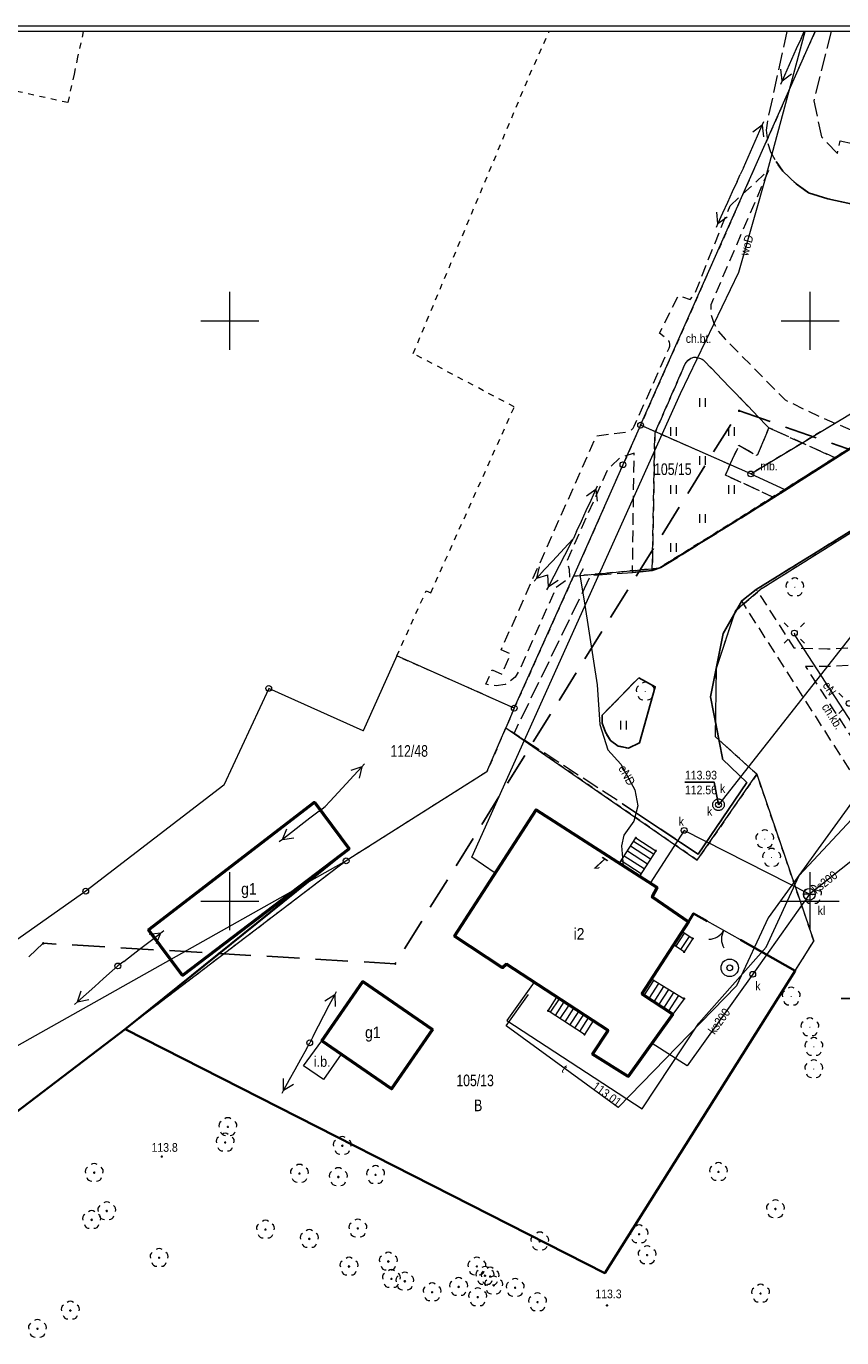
# Model space of a CAD drawing. Header units: metres. Extents: x 6401183 to 6401475, y 5754260 to 5754675.
# Tile 10 of 14: x 6401282 to 6401353, y 5754562 to 5754675. Entities that reach past the tile are written whole.
import ezdxf
from ezdxf.enums import TextEntityAlignment as Align

# ---------------------------------------------------------------- set-up
doc = ezdxf.new("R2010")
doc.units = ezdxf.units.M
for name, pattern in [('0.5_0.5', [1, 0.5, -0.5]), ('1.0_0.5', [1.5, 1, -0.5]), ('1.5_0.5', [2, 1.5, -0.5]), ('2.8_1.4', [4.2, 2.8, -1.4]), ('219-500', [0]), ('ktok02-500', [0]), ('mz1.0_0.5', [1.5, 1, -0.5])]:
    doc.linetypes.add(name, pattern=pattern)
doc.layers.get('0').update_dxf_attribs({"color": 2, "lineweight": 5})
doc.styles.get("Standard").update_dxf_attribs({"font": 'Working1250', "width": 0.75})
doc.linetypes.add('902-500', pattern='A,3.75,0,[1,ksztalty.shx,S=0.5,R=0,X=0,Y=0],3.75', length=7.5)

# ---------------------------------------------------------------- blocks, each defined once
blk = doc.blocks.new('202')
at = {"color": 0, "linetype": 'Continuous', "lineweight": 0}
blk.add_circle((0, 0), 0.25, dxfattribs=at)
blk = doc.blocks.new('203')
at = {"linetype": 'Continuous', "lineweight": 0}
h = blk.add_hatch(color=0, dxfattribs=at)
edge = h.paths.add_edge_path()
edge.add_arc((0, 0), 0.045, 0, 360)
blk = doc.blocks.new('PUNKTBUD')
at = {"color": 0}
blk.add_circle((0, 0), 0.045, dxfattribs=at)
blk = doc.blocks.new('OP021')
at = {"linetype": 'Continuous', "lineweight": 13}
h = blk.add_hatch(color=0, dxfattribs=at)
edge = h.paths.add_edge_path()
edge.add_arc((0, 0), 0.05, 0, 360)
at = {"color": 0, "linetype": 'Continuous', "lineweight": 13}
for centre, start, end in [((-0.38, 0.124), 121.308, 202.548), ((0, 0.4), 49.272, 130.728), ((0.38, 0.124), 337.452, 58.692), ((-0.235, -0.324), 193.221, 274.871), ((0.235, -0.324), 265.129, 346.779)]:
    blk.add_arc(centre, 0.4, start, end, dxfattribs=at)
blk = doc.blocks.new('SM04')
at = {"color": 0, "linetype": 'Continuous', "lineweight": 13}
blk.add_circle((0, 0), 0.25, dxfattribs=at)
blk = doc.blocks.new('US22')
at = {"color": 0, "linetype": 'Continuous', "lineweight": 13}
blk.add_circle((0, 0), 0.25, dxfattribs=at)
blk = doc.blocks.new('PW01')
at = {"linetype": 'Continuous', "lineweight": 13}
h = blk.add_hatch(color=0, dxfattribs=at)
edge = h.paths.add_edge_path()
edge.add_arc((0, 0), 0.045, 0, 360)
blk = doc.blocks.new('US13')
at = {"color": 0, "linetype": 'Continuous', "lineweight": 13}
for radius in [0.75, 0.25]:
    blk.add_circle((0, 0), radius, dxfattribs=at)
blk = doc.blocks.new('US07')
at = {"color": 0, "linetype": 'Continuous', "lineweight": 13}
for q in [(-0.5, 0), (0.5, 0)]:
    blk.add_line((0, 0), q, dxfattribs=at)
blk.add_circle((0, 0), 0.5, dxfattribs=at)
blk = doc.blocks.new('SM01')
at = {"color": 0, "linetype": 'Continuous', "lineweight": 13}
for p, q in [((-0.53, 0.531), (-0.883, 0.884)), ((0.531, 0.531), (0.884, 0.884)), ((-0.53, -0.53), (-0.883, -0.883)), ((0.531, -0.53), (0.884, -0.883))]:
    blk.add_line(p, q, dxfattribs=at)
blk.add_circle((0, 0), 0.25, dxfattribs=at)
blk = doc.blocks.new('TU04')
at = {"color": 0, "linetype": 'Continuous', "lineweight": 13}
for p, q in [((0, 0), (0, 0.75)), ((0.5, 0), (0.5, 0.75))]:
    blk.add_line(p, q, dxfattribs=at)
blk = doc.blocks.new('OK02')
at = {"color": 0, "linetype": 'Continuous', "lineweight": 0}
for centre, start, end in [((-1.5, 0), 0, 60), ((1.5, 0), 120, 180)]:
    blk.add_arc(centre, 1.5, start, end, dxfattribs=at)
blk = doc.blocks.new('PE04')
at = {"color": 0, "linetype": 'Continuous', "lineweight": 13}
for p, q in [((0.65, 0), (0, 0)), ((0.65, 0), (1.65, 0)), ((1.65, 0), (2.65, 0)), ((2.65, 0), (3.65, 0)), ((3.65, 0), (4.65, 0)), ((4.65, 0), (3.784, 0.5)), ((4.65, 0), (3.784, -0.5)), ((4.65, 0), (5, 0))]:
    blk.add_line(p, q, dxfattribs=at)
blk = doc.blocks.new('PIKIETA')
at = {"color": 0}
blk.add_circle((0, 0), 0.045, dxfattribs=at)

msp = doc.modelspace()

# ---------------------------------------------------------------- linework, layer by layer
at = {"layer": '218-kontur użytku gruntowego', "color": 3, "linetype": '0.5_0.5', "lineweight": 18, "flags": 128}
for points in [[(6401287.362, 5754674.92), (6401286.87, 5754672.71)], [(6401325.82, 5754671.16), (6401327.516, 5754674.92)], [(6401350.421, 5754674.92), (6401335.39, 5754641)], [(6401286.02, 5754668.79), (6401264.9, 5754673.43)], [(6401286.87, 5754672.71), (6401286.56, 5754671.23)], [(6401286.56, 5754671.23), (6401286.02, 5754668.79)], [(6401315.79, 5754647.18), (6401325.82, 5754671.16)], [(6401380.89, 5754658.46), (6401344.89, 5754636.8)], [(6401375.58, 5754653.06), (6401347.81, 5754635.47)], [(6401345.87, 5754626.97), (6401380.39, 5754648.59)], [(6401324.5, 5754642.57), (6401315.79, 5754647.18)], [(6401317.3, 5754626.56), (6401324.5, 5754642.57)], [(6401335.39, 5754641), (6401333.87, 5754637.6)], [(6401344.89, 5754636.8), (6401335.39, 5754641)], [(6401333.87, 5754637.6), (6401329.61, 5754627.99)], [(6401347.81, 5754635.47), (6401343.78, 5754632.92)], [(6401343.78, 5754632.92), (6401336.96, 5754628.68)], [(6401336.96, 5754628.68), (6401329.61, 5754627.99)], [(6401329.61, 5754627.99), (6401324.5, 5754616.63)], [(6401343.57, 5754625.01), (6401345.87, 5754626.97)], [(6401314.38, 5754621.12), (6401316.91, 5754626.74)], [(6401316.91, 5754626.74), (6401317.3, 5754626.56)], [(6401341.92, 5754620.07), (6401343.57, 5754625.01)], [(6401324.5, 5754616.63), (6401314.38, 5754621.12)], [(6401341.85, 5754614.16), (6401341.92, 5754620.07)], [(6401324.5, 5754616.63), (6401323.78, 5754614.94)], [(6401323.78, 5754614.94), (6401322.13, 5754611.14)], [(6401340.26, 5754603.53), (6401323.78, 5754614.94)], [(6401345.4, 5754610.93), (6401341.85, 5754614.16)], [(6401322.13, 5754611.14), (6401310.01, 5754603.47)], [(6401345.4, 5754610.93), (6401340.26, 5754603.53)], [(6401350.32, 5754596.56), (6401345.4, 5754610.93)], [(6401310.01, 5754603.47), (6401290.96, 5754588.97)], [(6401332.3, 5754567.96), (6401350.32, 5754596.56)], [(6401290.96, 5754588.97), (6401277.31, 5754578.59)], [(6401290.96, 5754588.97), (6401332.3, 5754567.96)]]:
    msp.add_lwpolyline(points, dxfattribs=at)
at = {"layer": '219-działka ewidencyjna', "color": 7, "linetype": '219-500', "lineweight": 18, "flags": 128}
for points in [[(6401335.39, 5754641), (6401350.421, 5754674.92)], [(6401344.89, 5754636.8), (6401380.89, 5754658.46)], [(6401375.58, 5754653.06), (6401347.81, 5754635.47)], [(6401345.87, 5754626.97), (6401380.39, 5754648.59)], [(6401335.39, 5754641), (6401333.87, 5754637.6)], [(6401344.89, 5754636.8), (6401335.39, 5754641)], [(6401333.87, 5754637.6), (6401329.61, 5754627.99)], [(6401344.89, 5754636.8), (6401347.81, 5754635.47)], [(6401343.78, 5754632.92), (6401347.81, 5754635.47)], [(6401336.96, 5754628.68), (6401343.78, 5754632.92)], [(6401329.61, 5754627.99), (6401336.96, 5754628.68)], [(6401324.5, 5754616.63), (6401329.61, 5754627.99)], [(6401345.87, 5754626.97), (6401343.57, 5754625.01)], [(6401341.92, 5754620.07), (6401343.57, 5754625.01)], [(6401314.38, 5754621.12), (6401311.49, 5754614.68)], [(6401324.5, 5754616.63), (6401314.38, 5754621.12)], [(6401341.85, 5754614.16), (6401341.92, 5754620.07)], [(6401303.34, 5754618.33), (6401299.48, 5754609.99)], [(6401311.49, 5754614.68), (6401303.34, 5754618.33)], [(6401324.5, 5754616.63), (6401323.78, 5754614.94)], [(6401322.13, 5754611.14), (6401323.78, 5754614.94)], [(6401323.78, 5754614.94), (6401340.26, 5754603.53)], [(6401345.4, 5754610.93), (6401341.85, 5754614.16)], [(6401322.13, 5754611.14), (6401310.01, 5754603.47)], [(6401299.48, 5754609.99), (6401287.57, 5754600.86)], [(6401340.26, 5754603.53), (6401345.4, 5754610.93)], [(6401345.4, 5754610.93), (6401350.32, 5754596.56)], [(6401310.01, 5754603.47), (6401270.82, 5754581.45)], [(6401310.01, 5754603.47), (6401290.96, 5754588.97)], [(6401287.57, 5754600.86), (6401273.09, 5754590.67)], [(6401332.3, 5754567.96), (6401350.32, 5754596.56)], [(6401277.31, 5754578.59), (6401290.96, 5754588.97)], [(6401290.96, 5754588.97), (6401332.3, 5754567.96)]]:
    msp.add_lwpolyline(points, dxfattribs=at)
at = {"layer": '312-budynek ewidencyjny', "color": 7, "linetype": 'CONTINUOUS', "lineweight": 50, "flags": 128}
for points in [[(6401292.99, 5754597.54), (6401307.27, 5754608.52)], [(6401307.27, 5754608.52), (6401310.26, 5754604.5)], [(6401319.34, 5754596.99), (6401326.38, 5754607.88)], [(6401326.38, 5754607.88), (6401336.81, 5754601.18)], [(6401310.26, 5754604.5), (6401295.92, 5754593.6)], [(6401336.81, 5754601.18), (6401336.38, 5754600.36)], [(6401336.38, 5754600.36), (6401339.51, 5754598.23)], [(6401295.92, 5754593.6), (6401292.99, 5754597.54)], [(6401339.51, 5754598.23), (6401335.5, 5754592.02)], [(6401323.5, 5754594.27), (6401319.34, 5754596.99)], [(6401323.82, 5754594.57), (6401323.5, 5754594.27)], [(6401332.59, 5754588.86), (6401323.82, 5754594.57)], [(6401307.92, 5754587.96), (6401311.45, 5754593.08)], [(6401311.45, 5754593.08), (6401317.46, 5754588.94)], [(6401335.5, 5754592.02), (6401338.17, 5754590.26)], [(6401338.17, 5754590.26), (6401334.33, 5754584.89)], [(6401317.46, 5754588.94), (6401313.93, 5754583.82)], [(6401331.25, 5754586.81), (6401332.59, 5754588.86)], [(6401313.93, 5754583.82), (6401307.92, 5754587.96)], [(6401334.33, 5754584.89), (6401331.25, 5754586.81)]]:
    msp.add_lwpolyline(points, dxfattribs=at)
at = {"layer": '352-schody', "color": 7, "linetype": 'CONTINUOUS', "lineweight": 18, "flags": 128}
for points in [[(6401336.7, 5754604.34), (6401335.3, 5754602.15), (6401333.57, 5754603.26), (6401334.98, 5754605.45)], [(6401336.7, 5754604.34), (6401335.3, 5754602.15), (6401333.57, 5754603.26), (6401334.98, 5754605.45)], [(6401339.14, 5754595.63), (6401338.22, 5754596.23), (6401338.96, 5754597.38), (6401339.88, 5754596.78)], [(6401339.14, 5754595.63), (6401338.22, 5754596.23), (6401338.96, 5754597.38), (6401339.88, 5754596.78)], [(6401339.13, 5754591.6), (6401338.17, 5754590.26), (6401335.5, 5754592.02), (6401336.32, 5754593.3)], [(6401339.13, 5754591.6), (6401338.17, 5754590.26), (6401335.5, 5754592.02), (6401336.32, 5754593.3)], [(6401331.31, 5754589.69), (6401330.55, 5754588.52), (6401327.42, 5754590.56), (6401328.18, 5754591.73)], [(6401331.31, 5754589.69), (6401330.55, 5754588.52), (6401327.42, 5754590.56), (6401328.18, 5754591.73)]]:
    msp.add_lwpolyline(points, close=True, dxfattribs=at)
for points in [[(6401335.972, 5754603.2), (6401334.247, 5754604.311)], [(6401336.241, 5754603.622), (6401334.517, 5754604.731)], [(6401336.51, 5754604.043), (6401334.788, 5754605.152)], [(6401335.433, 5754602.358), (6401333.705, 5754603.47)], [(6401335.702, 5754602.779), (6401333.976, 5754603.891)], [(6401338.422, 5754596.098), (6401339.169, 5754597.243)], [(6401338.841, 5754595.825), (6401339.588, 5754596.97)], [(6401335.709, 5754591.882), (6401336.53, 5754593.173)], [(6401336.126, 5754591.607), (6401336.958, 5754592.914)], [(6401336.544, 5754591.332), (6401337.386, 5754592.655)], [(6401336.961, 5754591.057), (6401337.814, 5754592.396)], [(6401337.379, 5754590.782), (6401338.242, 5754592.137)], [(6401337.796, 5754590.506), (6401338.67, 5754591.878)], [(6401327.628, 5754590.425), (6401328.389, 5754591.593)], [(6401328.047, 5754590.152), (6401328.808, 5754591.32)], [(6401328.465, 5754589.879), (6401329.227, 5754591.047)], [(6401328.884, 5754589.606), (6401329.646, 5754590.774)], [(6401329.303, 5754589.333), (6401330.065, 5754590.501)], [(6401329.722, 5754589.06), (6401330.484, 5754590.228)], [(6401330.141, 5754588.787), (6401330.903, 5754589.955)]]:
    msp.add_lwpolyline(points, dxfattribs=at)
at = {"layer": 'brama (linia)', "color": 7, "linetype": 'ktok02-500', "lineweight": 18, "flags": 128}
msp.add_lwpolyline([(6401343.99, 5754596.67), (6401341.11, 5754598.29)], dxfattribs=at)
at = {"layer": 'chodnik', "color": 7, "linetype": '1.0_0.5', "lineweight": 18, "flags": 128}
msp.add_lwpolyline([(6401397.84, 5754655.27), (6401385.44, 5754625.1), (6401383.95, 5754625.75), (6401390.72, 5754642.22), (6401387.66, 5754642.09), (6401384.55, 5754641.5), (6401381.36, 5754640.6), (6401379.61, 5754639.9), (6401377.19, 5754638.65), (6401373.99, 5754636.47), (6401371.46, 5754634.35), (6401369.15, 5754631.69), (6401367.32, 5754628.55), (6401365.26, 5754625.8), (6401362.61, 5754623.36), (6401360.28, 5754622.1), (6401357.38, 5754621.03), (6401354.21, 5754620.35), (6401351.64, 5754620.21), (6401349.59, 5754620.22), (6401356.62, 5754609.39), (6401359.96, 5754608.3), (6401359.68, 5754606.98), (6401357.76, 5754607.58), (6401359.29, 5754605.14), (6401359.68, 5754606.98), (6401359.96, 5754608.3), (6401360.16, 5754608.89), (6401361.14, 5754610.85), (6401362.25, 5754612.5), (6401363.52, 5754614.01), (6401364.89, 5754615.21), (6401366.77, 5754616.44), (6401368.93, 5754617.52), (6401371.06, 5754618.09), (6401373.25, 5754618.34), (6401376.18, 5754618.29), (6401373.62, 5754616.84), (6401372.26, 5754616.73), (6401370.53, 5754616.41), (6401368.92, 5754615.83), (6401367.29, 5754615), (6401365.75, 5754613.91), (6401364.35, 5754612.68), (6401363.14, 5754611.21), (6401362.16, 5754609.6), (6401361.4, 5754607.85), (6401361.09, 5754606.48), (6401360.67, 5754603.04), (6401361.81, 5754601.3), (6401362.08, 5754601.03), (6401362.63, 5754599.81), (6401361.88, 5754597.64), (6401357.2, 5754599.13), (6401358.53, 5754603.33), (6401344.1, 5754625.87), (6401345.36, 5754626.86), (6401348.59, 5754621.83), (6401351.5, 5754621.73), (6401354.56, 5754621.89), (6401357.41, 5754622.6), (6401360.15, 5754623.73), (6401362.76, 5754625.41), (6401364.91, 5754627.7), (6401366.56, 5754630.26), (6401367.81, 5754632.43), (6401369.71, 5754634.78), (6401371.94, 5754636.78), (6401373.8, 5754638.17), (6401377.04, 5754640.32), (6401379.75, 5754641.62), (6401379.73, 5754641.62), (6401382.86, 5754642.66), (6401386.16, 5754643.42), (6401389.31, 5754643.74), (6401391.35, 5754643.69), (6401396.32, 5754655.77)], close=True, dxfattribs=at)
at = {"layer": 'chodnik (powierzchnia)', "color": 7, "linetype": 'mz1.0_0.5', "lineweight": 18, "flags": 128}
msp.add_lwpolyline([(6401343.1, 5754659.91), (6401346.41, 5754662.95), (6401341.43, 5754651.37), (6401341.47, 5754650.51), (6401341.7, 5754649.78), (6401342.04, 5754649.14), (6401342.7, 5754648.39), (6401347.85, 5754643.18), (6401350.76, 5754641.76), (6401355.07, 5754639.97), (6401352.2, 5754638.17), (6401346.44, 5754640.78), (6401340.86, 5754646.55), (6401340.78, 5754646.63), (6401340.68, 5754646.69), (6401340.45, 5754646.77), (6401340.19, 5754646.82), (6401339.94, 5754646.82), (6401339.72, 5754646.76), (6401339.45, 5754646.58), (6401339.32, 5754646.44), (6401339.22, 5754646.28), (6401336.62, 5754640.32), (6401336.39, 5754628.48), (6401334.69, 5754628.32), (6401334.83, 5754638.59), (6401333.57, 5754638.18), (6401332.53, 5754637.16), (6401328.99, 5754629.2), (6401329.15, 5754628.93), (6401329.23, 5754628.61), (6401329.27, 5754627.84), (6401328.1, 5754627.01), (6401324.97, 5754619.95), (6401324.57, 5754619.3), (6401323.73, 5754618.67), (6401322.94, 5754618.56), (6401322.05, 5754618.68), (6401322.6, 5754619.92), (6401323.44, 5754619.56), (6401324.19, 5754621.27), (6401323.37, 5754621.64), (6401331.59, 5754640.09), (6401334.13, 5754640.42), (6401334.37, 5754640.48), (6401334.59, 5754640.59), (6401334.75, 5754640.74), (6401334.84, 5754640.91), (6401337.84, 5754647.63), (6401337.91, 5754647.82), (6401337.92, 5754648.02), (6401337.89, 5754648.13), (6401337.81, 5754648.28), (6401337.03, 5754648.92), (6401338.65, 5754652.19), (6401339.65, 5754651.82), (6401340.03, 5754652.27)], close=True, dxfattribs=at)
at = {"layer": 'inna budowla (powierzchnia)', "color": 7, "linetype": 'CONTINUOUS', "lineweight": 18, "flags": 128}
msp.add_lwpolyline([(6401306.35, 5754585.81), (6401307.92, 5754587.96), (6401309.57, 5754586.83), (6401308.06, 5754584.63)], close=True, dxfattribs=at)
at = {"layer": 'jezdnia (powierzchnia)', "color": 7, "linetype": '1.5_0.5', "lineweight": 18, "flags": 128}
for points in [[(6401474.79, 5754667.945), (6401463.73, 5754665.13), (6401453.1, 5754664.58), (6401445.35, 5754664.14), (6401443.29, 5754663.87), (6401438.58, 5754661.62), (6401435.21, 5754658.25), (6401433.22, 5754654.11), (6401432.79, 5754648.28), (6401435.36, 5754573.16), (6401436.73, 5754539.86), (6401437.61, 5754524.79), (6401440.01, 5754516.49), (6401441.8, 5754509.8), (6401442.02, 5754490.92), (6401441.97, 5754490.19), (6401441.8, 5754487.55), (6401441.28, 5754484.41), (6401440.6, 5754476.91), (6401440.01, 5754471.62), (6401439.24, 5754463.51), (6401439.63, 5754454.78), (6401427.73, 5754453.76), (6401426.58, 5754471.66), (6401425.48, 5754486.71), (6401425.21, 5754490.22), (6401424.8, 5754493.23), (6401423.98, 5754495.59), (6401422.55, 5754497.77), (6401420.95, 5754499.53), (6401418.8, 5754501.29), (6401419.12, 5754513.26), (6401419.93, 5754512.87), (6401420.39, 5754512.73), (6401421, 5754512.71), (6401421.9, 5754512.93), (6401423.11, 5754513.73), (6401423.58, 5754514.63), (6401423.72, 5754515.63), (6401422.01, 5754556.98), (6401421.47, 5754558.41), (6401420.43, 5754559.43), (6401419.01, 5754559.68), (6401418.08, 5754559.36), (6401417.26, 5754558.7), (6401416.83, 5754557.76), (6401416.3, 5754574.66), (6401417.57, 5754577.14), (6401417.84, 5754577.67), (6401418.96, 5754580.47), (6401419.81, 5754583.15), (6401420.28, 5754585.3), (6401420.53, 5754587.74), (6401420.58, 5754588.74), (6401419.63, 5754616.13), (6401418.63, 5754634.01), (6401418.34, 5754647.74), (6401417.91, 5754652.56), (6401418.01, 5754655.94), (6401417.24, 5754659.19), (6401415.85, 5754662.76), (6401414.09, 5754665.44), (6401412.55, 5754667.25), (6401410.31, 5754668.76), (6401405.08, 5754671.65), (6401403.1, 5754672.12), (6401395.22, 5754673.99), (6401394.2, 5754674.23), (6401393, 5754674.27), (6401391.98, 5754674.06), (6401391.02, 5754673.56), (6401390.24, 5754672.76), (6401389.75, 5754672.06), (6401389.36, 5754671.05), (6401388.71, 5754668.74), (6401387.76, 5754664.81), (6401387.04, 5754661.96), (6401386.21, 5754658.93), (6401383.84, 5754653.56), (6401380.22, 5754648.42), (6401345.36, 5754626.86), (6401344.1, 5754625.87), (6401342.51, 5754623.07), (6401341.41, 5754617.59), (6401342.45, 5754612.32), (6401342.45, 5754612.24), (6401344.53, 5754610.22), (6401340.34, 5754604.04), (6401338.84, 5754605.04), (6401333.83, 5754608.39), (6401324.48, 5754614.45), (6401331.1, 5754628.07), (6401334.69, 5754628.32), (6401336.39, 5754628.48), (6401337.14, 5754628.73), (6401346.88, 5754634.77), (6401352.2, 5754638.17), (6401355.07, 5754639.97), (6401371.03, 5754649.96), (6401375.65, 5754652.85), (6401376.05, 5754653.96), (6401374.54, 5754655.51), (6401351.51, 5754660.51), (6401349.85, 5754661.02), (6401348.8, 5754661.79), (6401347.64, 5754662.88), (6401347.07, 5754663.71), (6401346.6, 5754664.51), (6401346.36, 5754665.34), (6401346.24, 5754666.41), (6401346.42, 5754667.55), (6401348.014, 5754674.92)], [(6401351.798, 5754674.92), (6401350.31, 5754668.95), (6401350.98, 5754665.84), (6401352.36, 5754664.42), (6401352.59, 5754665.5), (6401378.62, 5754659.98), (6401378.7, 5754658.76), (6401379.83, 5754658.58), (6401381.17, 5754659.15), (6401383.58, 5754669.92), (6401383.95, 5754671.74), (6401384.2, 5754672.99), (6401384.595, 5754674.92)]]:
    msp.add_lwpolyline(points, dxfattribs=at)
msp.add_lwpolyline([(6401336.65, 5754618.47), (6401335.23, 5754619.25), (6401332.08, 5754616.02), (6401332.08, 5754615.32), (6401332.36, 5754614.55), (6401332.78, 5754613.85), (6401333.45, 5754613.36), (6401334.35, 5754613.18), (6401335.28, 5754613.64)], close=True, dxfattribs=at)
at = {"layer": 'krawężnik (linia)', "color": 7, "linetype": 'CONTINUOUS', "lineweight": 25, "flags": 128}
for points in [[(6401334.69, 5754628.32), (6401336.39, 5754628.48), (6401337.14, 5754628.73), (6401346.88, 5754634.77), (6401352.2, 5754638.17), (6401355.07, 5754639.97), (6401371.03, 5754649.96), (6401375.65, 5754652.85), (6401376.05, 5754653.96), (6401374.54, 5754655.51), (6401351.51, 5754660.51), (6401349.85, 5754661.02), (6401348.8, 5754661.79), (6401347.64, 5754662.88), (6401347.07, 5754663.71)], [(6401333.83, 5754608.39), (6401338.84, 5754605.04), (6401340.34, 5754604.04), (6401344.53, 5754610.22), (6401342.45, 5754612.24), (6401342.45, 5754612.32), (6401341.41, 5754617.59), (6401342.51, 5754623.07), (6401344.1, 5754625.87), (6401345.36, 5754626.86), (6401380.22, 5754648.42)]]:
    msp.add_lwpolyline(points, dxfattribs=at)
msp.add_lwpolyline([(6401335.23, 5754619.25), (6401336.65, 5754618.47), (6401335.28, 5754613.64), (6401334.35, 5754613.18), (6401333.45, 5754613.36), (6401332.78, 5754613.85), (6401332.36, 5754614.55), (6401332.08, 5754615.32), (6401332.08, 5754616.02)], close=True, dxfattribs=at)
at = {"layer": 'ogrodzenie trwałe (linia)', "color": 7, "linetype": '902-500', "lineweight": 35, "flags": 128}
for points in [[(6401310.26, 5754604.5), (6401290.96, 5754588.97)], [(6401341.11, 5754598.29), (6401339.95, 5754598.94), (6401339.51, 5754598.23)], [(6401290.96, 5754588.97), (6401332.3, 5754567.96), (6401348.72, 5754594.01), (6401343.99, 5754596.67)], [(6401290.96, 5754588.97), (6401277.3, 5754578.59)]]:
    msp.add_lwpolyline(points, dxfattribs=at)
at = {"layer": 'Pieczątka na wyrysie', "color": 5, "linetype": '2.8_1.4', "lineweight": 25, "flags": 128}
msp.add_lwpolyline([(6401212.29, 5754481.02), (6401290.61, 5754448.91), (6401365.04, 5754396), (6401425.02, 5754596.73), (6401420.43, 5754615.42), (6401343.88, 5754642.24), (6401314.24, 5754594.61), (6401283.91, 5754596.37), (6401253.92, 5754568.51), (6401242.98, 5754546.63)], close=True, dxfattribs=at)
at = {"layer": 'plac (powierzchnia)', "color": 7, "linetype": '1.5_0.5', "lineweight": 18, "flags": 128}
msp.add_lwpolyline([(6401346.44, 5754640.78), (6401352.2, 5754638.17), (6401346.88, 5754634.77), (6401342.69, 5754636.71), (6401343.85, 5754639.27), (6401345.44, 5754638.38)], close=True, dxfattribs=at)
at = {"layer": 'przewód elektroenergetyczny (linia)', "color": 1, "linetype": 'CONTINUOUS', "lineweight": 18, "flags": 128}
for points in [[(6401330.45, 5754628.62), (6401330.15, 5754628.1), (6401330.58, 5754625.5), (6401331.64, 5754618.65), (6401331.87, 5754615.23), (6401332.56, 5754613.03), (6401333.68, 5754611.8), (6401334.9, 5754609.58), (6401335.15, 5754608.21), (6401334.79, 5754606.89), (6401333.95, 5754605.68), (6401333.75, 5754604.76), (6401333.89, 5754603.05)], [(6401361.52, 5754603.08), (6401354.12, 5754613.66), (6401354.43, 5754614.09), (6401348.7, 5754622.88), (6401348.64, 5754623.1)]]:
    msp.add_lwpolyline(points, dxfattribs=at)
at = {"layer": 'przewód kanalizacyjny (linia)', "color": 34, "linetype": 'CONTINUOUS', "lineweight": 18, "flags": 128}
for points in [[(6401386.725, 5754674.92), (6401385.36, 5754668.53), (6401387.97, 5754659.04), (6401391.03, 5754648.26), (6401359.91, 5754630.94), (6401354.77, 5754624.42), (6401342.1, 5754608.31)], [(6401359.18, 5754608.04), (6401356.1, 5754605.47), (6401349.93, 5754600.59), (6401339.14, 5754606.1), (6401336.22, 5754601.56)], [(6401349.93, 5754600.59), (6401345.05, 5754593.7), (6401339.41, 5754585.81), (6401336.37, 5754587.74)]]:
    msp.add_lwpolyline(points, dxfattribs=at)
at = {"layer": 'przewód telekomunikacyjny (linia)', "color": 30, "linetype": 'CONTINUOUS', "lineweight": 18, "flags": 128}
for points in [[(6401403.19, 5754664.96), (6401403.44, 5754663.79), (6401398.4, 5754654.85), (6401395.78, 5754655.34), (6401393.4, 5754650.93), (6401376.08, 5754639.23), (6401365.92, 5754624.7), (6401356.66, 5754612.74), (6401346.38, 5754598.57), (6401343.65, 5754592.72), (6401333.44, 5754582.22), (6401323.81, 5754589.25), (6401325.73, 5754591.97)], [(6401326.21, 5754593.01), (6401323.87, 5754589.72), (6401335.51, 5754582.1), (6401340.41, 5754589.49), (6401346.21, 5754596.03), (6401349.06, 5754602.2), (6401358.5, 5754612.32), (6401367.67, 5754626.15), (6401368.83, 5754629.41), (6401373.32, 5754633.24), (6401379.5, 5754642.43), (6401393.41, 5754650.27), (6401397.9, 5754656.38), (6401401.65, 5754655.74), (6401403.81, 5754658.32), (6401403.86, 5754662.92)]]:
    msp.add_lwpolyline(points, dxfattribs=at)
at = {"layer": 'przewód wodociągowy (linia)', "color": 5, "linetype": 'CONTINUOUS', "lineweight": 18, "flags": 128}
msp.add_lwpolyline([(6401322.85, 5754602.42), (6401320.85, 5754603.79), (6401338.84, 5754643.72), (6401343.86, 5754654.18), (6401345.27, 5754659.12), (6401346.16, 5754662.24), (6401346.73, 5754664.37), (6401349.559, 5754674.92)], dxfattribs=at)
at = {"layer": 'punkt o określonej wysokości (sieć kanalizacyjna)-Atr2', "color": 7, "flags": 128}
msp.add_lwpolyline([(6401342.1, 5754608.31), (6401341.74, 5754610.25), (6401339.21, 5754610.25)], dxfattribs=at)
at = {"layer": 'punkt o określonej wysokości (sieć wodociągowa)-Atr2', "color": 7, "flags": 128}
msp.add_lwpolyline([(6401358.25, 5754592.62), (6401355.23, 5754591.62), (6401352.663, 5754591.62)], dxfattribs=at)
at = {"layer": 'Ramki i opis wydruku', "color": 7, "linetype": 'CONTINUOUS', "lineweight": 13, "flags": 128}
for points in [[(6401182.84, 5754259.97), (6401474.74, 5754259.97), (6401474.74, 5754675.37), (6401182.84, 5754675.37)], [(6401182.84, 5754259.92), (6401474.74, 5754259.92), (6401474.74, 5754674.92), (6401182.84, 5754674.92)]]:
    msp.add_lwpolyline(points, close=True, dxfattribs=at)
at = {"layer": 'studzienka - przewód kanalizacyjny (powierzchnia)', "color": 34, "linetype": 'CONTINUOUS', "lineweight": 18, "flags": 128}
msp.add_lwpolyline([(6401342.6, 5754608.31), (6401342.6, 5754608.26), (6401342.59, 5754608.21), (6401342.58, 5754608.16), (6401342.56, 5754608.11), (6401342.53, 5754608.06), (6401342.5, 5754608.02), (6401342.47, 5754607.98), (6401342.43, 5754607.94), (6401342.39, 5754607.91), (6401342.35, 5754607.88), (6401342.3, 5754607.85), (6401342.25, 5754607.83), (6401342.2, 5754607.82), (6401342.15, 5754607.81), (6401342.1, 5754607.81), (6401342.05, 5754607.81), (6401342, 5754607.82), (6401341.95, 5754607.83), (6401341.9, 5754607.85), (6401341.85, 5754607.88), (6401341.81, 5754607.91), (6401341.77, 5754607.94), (6401341.73, 5754607.98), (6401341.7, 5754608.02), (6401341.67, 5754608.06), (6401341.64, 5754608.11), (6401341.62, 5754608.16), (6401341.61, 5754608.21), (6401341.6, 5754608.26), (6401341.6, 5754608.31), (6401341.6, 5754608.36), (6401341.61, 5754608.41), (6401341.62, 5754608.46), (6401341.64, 5754608.51), (6401341.67, 5754608.56), (6401341.7, 5754608.6), (6401341.73, 5754608.64), (6401341.77, 5754608.68), (6401341.81, 5754608.71), (6401341.85, 5754608.74), (6401341.9, 5754608.77), (6401341.95, 5754608.79), (6401342, 5754608.8), (6401342.05, 5754608.81), (6401342.1, 5754608.81), (6401342.15, 5754608.81), (6401342.2, 5754608.8), (6401342.25, 5754608.79), (6401342.3, 5754608.77), (6401342.35, 5754608.74), (6401342.39, 5754608.71), (6401342.43, 5754608.68), (6401342.47, 5754608.64), (6401342.5, 5754608.6), (6401342.53, 5754608.56), (6401342.56, 5754608.51), (6401342.58, 5754608.46), (6401342.59, 5754608.41), (6401342.6, 5754608.36)], close=True, dxfattribs=at)
at = {"layer": 'trawnik (powierzchnia)', "color": 7, "linetype": 'mz1.0_0.5', "lineweight": 18, "flags": 128}
for points in [[(6401336.39, 5754628.48), (6401336.62, 5754640.32), (6401339.22, 5754646.28), (6401339.45, 5754646.58), (6401339.72, 5754646.76), (6401339.94, 5754646.82), (6401340.19, 5754646.82), (6401340.45, 5754646.77), (6401340.68, 5754646.69), (6401340.78, 5754646.63), (6401340.86, 5754646.55), (6401346.44, 5754640.78), (6401345.44, 5754638.38), (6401343.85, 5754639.27), (6401342.69, 5754636.71), (6401346.88, 5754634.77), (6401337.14, 5754628.73)], [(6401332.08, 5754616.02), (6401335.23, 5754619.25), (6401336.65, 5754618.47), (6401335.28, 5754613.64), (6401334.35, 5754613.18), (6401333.45, 5754613.36), (6401332.78, 5754613.85), (6401332.36, 5754614.55), (6401332.08, 5754615.32)]]:
    msp.add_lwpolyline(points, close=True, dxfattribs=at)
at = {"layer": 'Wstawianie ramki sekcyjnej z opisem', "color": 7, "linetype": 'CONTINUOUS', "lineweight": 13, "flags": 128}
for points in [[(6401300, 5754647.5), (6401300, 5754652.5)], [(6401350, 5754647.5), (6401350, 5754652.5)], [(6401297.5, 5754650), (6401302.5, 5754650)], [(6401347.5, 5754650), (6401352.5, 5754650)], [(6401300, 5754597.5), (6401300, 5754602.5)], [(6401350, 5754597.5), (6401350, 5754602.5)], [(6401297.5, 5754600), (6401302.5, 5754600)], [(6401347.5, 5754600), (6401352.5, 5754600)]]:
    msp.add_lwpolyline(points, dxfattribs=at)

# ---------------------------------------------------------------- block references
at = {"layer": '140-Punkty robocze', "color": 7, "linetype": 'CONTINUOUS', "lineweight": 13}
for p in [(6401343.88, 5754642.24), (6401283.91, 5754596.37), (6401314.24, 5754594.61), (6401299.82, 5754580.55), (6401299.59, 5754579.21), (6401309.68, 5754578.93), (6401294.13, 5754578), (6401288.3, 5754576.61), (6401305.99, 5754576.53), (6401309.34, 5754576.24), (6401312.55, 5754576.42), (6401342.1, 5754576.68), (6401289.38, 5754573.31), (6401347.01, 5754573.48), (6401288.08, 5754572.55), (6401303.06, 5754571.71), (6401311.02, 5754571.81), (6401306.84, 5754570.91), (6401326.7, 5754570.7), (6401335.26, 5754571.31), (6401293.89, 5754569.28), (6401335.95, 5754569.51), (6401310.26, 5754568.53), (6401313.65, 5754568.96), (6401321.28, 5754568.54), (6401313.91, 5754567.46), (6401315.07, 5754567.25), (6401321.98, 5754567.73), (6401322.42, 5754567.66), (6401317.42, 5754566.31), (6401319.71, 5754566.77), (6401321.35, 5754565.89), (6401322.73, 5754566.9), (6401324.58, 5754566.7), (6401345.73, 5754566.2), (6401286.24, 5754564.73), (6401326.51, 5754565.46), (6401332.49, 5754565.18), (6401283.41, 5754563.17)]:
    msp.add_blockref('PIKIETA', p, dxfattribs=at)
at = {"layer": '202-punkt graniczny', "color": 7, "linetype": 'CONTINUOUS', "lineweight": 18}
for p in [(6401335.39, 5754641), (6401333.87, 5754637.6), (6401344.89, 5754636.8), (6401303.34, 5754618.33), (6401324.5, 5754616.63), (6401310.01, 5754603.47), (6401287.57, 5754600.86)]:
    msp.add_blockref('202', p, dxfattribs=at)
at = {"layer": '203-punkt graniczny', "color": 7, "linetype": 'CONTINUOUS', "lineweight": 18}
for p in [(6401347.81, 5754635.47), (6401343.78, 5754632.92), (6401329.61, 5754627.99), (6401336.96, 5754628.68), (6401345.87, 5754626.97), (6401343.57, 5754625.01), (6401314.38, 5754621.12), (6401341.92, 5754620.07), (6401311.49, 5754614.68), (6401323.78, 5754614.94), (6401341.85, 5754614.16), (6401322.13, 5754611.14), (6401299.48, 5754609.99), (6401345.4, 5754610.93), (6401340.26, 5754603.53), (6401350.32, 5754596.56), (6401290.96, 5754588.97), (6401332.3, 5754567.96)]:
    msp.add_blockref('203', p, dxfattribs=at)
at = {"layer": 'brama (linia) - symbol', "color": 7, "linetype": 'CONTINUOUS', "lineweight": 18, "rotation": 150.642}
msp.add_blockref('OK02', (6401342.55, 5754597.48), dxfattribs=at)
at = {"layer": 'drzewo liściaste', "color": 94, "linetype": 'CONTINUOUS', "lineweight": 18}
for p in [(6401299.82, 5754580.55), (6401299.59, 5754579.21), (6401309.68, 5754578.93), (6401288.3, 5754576.61), (6401305.99, 5754576.53), (6401312.55, 5754576.42), (6401342.1, 5754576.68), (6401309.34, 5754576.24), (6401289.38, 5754573.31), (6401347.01, 5754573.48), (6401288.08, 5754572.55), (6401303.06, 5754571.71), (6401306.84, 5754570.91), (6401311.02, 5754571.81), (6401326.7, 5754570.7), (6401335.26, 5754571.31), (6401293.89, 5754569.28), (6401310.26, 5754568.53), (6401313.65, 5754568.96), (6401321.28, 5754568.54), (6401335.95, 5754569.51), (6401313.91, 5754567.46), (6401321.98, 5754567.73), (6401322.42, 5754567.66), (6401315.07, 5754567.25), (6401317.42, 5754566.31), (6401319.71, 5754566.77), (6401322.73, 5754566.9), (6401324.58, 5754566.7), (6401345.73, 5754566.2), (6401321.35, 5754565.89), (6401326.51, 5754565.46), (6401286.24, 5754564.73), (6401283.41, 5754563.17)]:
    msp.add_blockref('OP021', p, dxfattribs=at)
at = {"layer": 'drzewo liściaste (punkt)', "color": 94, "linetype": 'CONTINUOUS', "lineweight": 13}
for p in [(6401348.68, 5754627.04), (6401335.79, 5754618.07), (6401346.09, 5754605.35), (6401346.68, 5754603.75), (6401350.21, 5754600.55), (6401348.37, 5754591.79), (6401349.98, 5754589.14), (6401350.32, 5754587.45), (6401350.31, 5754585.54)]:
    msp.add_blockref('OP021', p, dxfattribs=at)
at = {"layer": 'latarnia (punkt)', "color": 7, "linetype": 'CONTINUOUS', "lineweight": 18}
for p in [(6401348.64, 5754623.1), (6401353.36, 5754617.04)]:
    msp.add_blockref('SM01', p, dxfattribs=at)
at = {"layer": 'osadnik kanalizacji lokalnej (dół Chambeau) (punkt)', "color": 7, "linetype": 'CONTINUOUS', "lineweight": 18}
msp.add_blockref('US07', (6401349.93, 5754600.59), dxfattribs=at)
at = {"layer": 'pikieta naturalna', "color": 7, "linetype": 'CONTINUOUS', "lineweight": 13}
for p in [(6401294.13, 5754578), (6401332.49, 5754565.18)]:
    msp.add_blockref('PW01', p, dxfattribs=at)
at = {"layer": 'przewód elektroenergetyczny niskiego napięcia (linia) - symbol', "color": 1, "linetype": 'CONTINUOUS', "lineweight": 18}
for p, rotation in [((6401349.478, 5754674.92), 245.968), ((6401343.98, 5754662.59), 65.968), ((6401343.98, 5754662.59), 245.359), ((6401329.6, 5754631.24), 65.359), ((6401329.6, 5754631.24), 227.175), ((6401329.6, 5754631.24), 242.379), ((6401308.2, 5754608.15), 47.175), ((6401308.2, 5754608.15), 217.552), ((6401290.34, 5754594.42), 37.552), ((6401290.34, 5754594.42), 221.549), ((6401306.87, 5754587.8), 62.379), ((6401306.87, 5754587.8), 241.144)]:
    msp.add_blockref('PE04', p, dxfattribs=dict(at, rotation=rotation))
at = {"layer": 'Punkt budynku', "color": 5, "linetype": 'CONTINUOUS', "lineweight": 18}
for p in [(6401307.27, 5754608.52), (6401326.38, 5754607.88), (6401334.98, 5754605.45), (6401310.26, 5754604.5), (6401336.7, 5754604.34), (6401333.57, 5754603.26), (6401335.3, 5754602.15), (6401336.81, 5754601.18), (6401336.38, 5754600.36), (6401292.99, 5754597.54), (6401339.51, 5754598.23), (6401319.34, 5754596.99), (6401338.96, 5754597.38), (6401339.88, 5754596.78), (6401338.22, 5754596.23), (6401339.14, 5754595.63), (6401323.5, 5754594.27), (6401323.82, 5754594.57), (6401295.92, 5754593.6), (6401311.45, 5754593.08), (6401336.32, 5754593.3), (6401335.5, 5754592.02), (6401328.18, 5754591.73), (6401339.13, 5754591.6), (6401327.42, 5754590.56), (6401331.31, 5754589.69), (6401338.17, 5754590.26), (6401317.46, 5754588.94), (6401330.55, 5754588.52), (6401332.59, 5754588.86), (6401307.92, 5754587.96), (6401331.25, 5754586.81), (6401334.33, 5754584.89), (6401313.93, 5754583.82)]:
    msp.add_blockref('PUNKTBUD', p, dxfattribs=at)
at = {"layer": 'punkt o określonej wysokości (sieć kanalizacyjna)', "color": 34, "linetype": 'CONTINUOUS', "lineweight": 13}
msp.add_blockref('PW01', (6401342.1, 5754608.31), dxfattribs=at)
at = {"layer": 'punkt o określonej wysokości (sieć telekomunikacyjna)', "color": 30, "linetype": 'CONTINUOUS', "lineweight": 13}
msp.add_blockref('PW01', (6401333.44, 5754582.22), dxfattribs=at)
at = {"layer": 'studnia (punkt)', "color": 7, "linetype": 'CONTINUOUS', "lineweight": 18}
msp.add_blockref('US13', (6401343.07, 5754594.26), dxfattribs=at)
at = {"layer": 'słup (punkt)', "color": 7, "linetype": 'CONTINUOUS', "lineweight": 18}
for p in [(6401290.34, 5754594.42), (6401306.87, 5754587.8)]:
    msp.add_blockref('SM04', p, dxfattribs=at)
at = {"layer": 'trawnik (powierzchnia) - symbol', "color": 7, "linetype": 'CONTINUOUS', "lineweight": 18}
for p in [(6401340.489, 5754642.579), (6401337.989, 5754640.079), (6401342.989, 5754640.079), (6401340.489, 5754637.579), (6401337.989, 5754635.079), (6401342.989, 5754635.079), (6401340.489, 5754632.579), (6401337.989, 5754630.079), (6401333.679, 5754614.779)]:
    msp.add_blockref('TU04', p, dxfattribs=at)
at = {"layer": 'właz okrągły - siec kanalizacyjna (punkt)', "color": 7, "linetype": 'CONTINUOUS', "lineweight": 18}
for p in [(6401342.1, 5754608.31), (6401339.14, 5754606.1), (6401345.05, 5754593.7)]:
    msp.add_blockref('US22', p, dxfattribs=at)

# ---------------------------------------------------------------- texts
at = {"layer": '210-oznaczenie konturu użytku gruntowego', "color": 3, "linetype": 'CONTINUOUS', "lineweight": 18, "width": 0.79}
msp.add_text('B', height=1, dxfattribs=at).set_placement((6401321.04, 5754581.91))
at = {"layer": '211-numer działki ewidencyjnej', "color": 7, "linetype": 'CONTINUOUS', "lineweight": 18, "width": 0.79}
for s, p in [('105/15', (6401336.55, 5754637.71)), ('105/13', (6401319.51, 5754585.06))]:
    msp.add_text(s, height=1, dxfattribs=at).set_placement(p, align=Align.TOP_LEFT)
msp.add_text('112/48', height=1, dxfattribs=at).set_placement((6401313.83, 5754612.44))
at = {"layer": '238-Punkt adresowy budynku', "color": 7, "linetype": 'CONTINUOUS', "lineweight": 25, "oblique": 15, "width": 0.79}
msp.add_text('1', height=1.25, rotation=147.279, dxfattribs=at).set_placement((6401332.38, 5754603.67), align=Align.CENTER)
at = {"layer": '312-oznaczenie budynku ewidencyjnego-Atr117', "color": 7, "width": 0.9}
for s, p in [('g1', (6401301.63, 5754601.06)), ('i2', (6401330.08, 5754597.18)), ('g1', (6401312.31, 5754588.7))]:
    msp.add_text(s, height=1, dxfattribs=at).set_placement(p, align=Align.MIDDLE_CENTER)
at = {"layer": 'chodnik (powierzchnia)-Atr17', "color": 7, "width": 0.9}
msp.add_text('ch.bt.', height=0.75, dxfattribs=at).set_placement((6401339.28, 5754648.09))
at = {"layer": 'chodnik-Atr17', "color": 7, "width": 0.9}
msp.add_text('ch.kb.', height=0.75, rotation=302.75, dxfattribs=at).set_placement((6401350.96, 5754616.73))
at = {"layer": 'inna budowla (powierzchnia)-Atr17', "color": 7, "width": 0.9}
msp.add_text('i.b.', height=0.9, dxfattribs=at).set_placement((6401307.23, 5754585.73))
at = {"layer": 'osadnik kanalizacji lokalnej (dół Chambeau) (punkt)-Atr17', "color": 7, "width": 0.9}
msp.add_text('kl', height=0.75, dxfattribs=at).set_placement((6401350.65, 5754599.19), align=Align.MIDDLE_LEFT)
at = {"layer": 'pikieta naturalna-Atr2', "color": 7, "width": 0.9}
for s, p in [('113.8', (6401293.24, 5754578.41)), ('113.3', (6401331.49, 5754565.79))]:
    msp.add_text(s, height=0.75, dxfattribs=at).set_placement(p)
at = {"layer": 'plac (powierzchnia)-Atr17', "color": 7, "width": 0.9}
msp.add_text('mb.', height=0.75, dxfattribs=at).set_placement((6401345.7, 5754637.11))
at = {"layer": 'przewód elektroenergetyczny (linia)-Atr1', "color": 1, "width": 0.9}
for s, rotation, p in [('eN', 303.099, (6401351.35, 5754618.81)), ('eND', 298.791, (6401333.77, 5754611.64))]:
    msp.add_text(s, height=0.75, rotation=rotation, dxfattribs=at).set_placement(p, align=Align.MIDDLE_LEFT)
at = {"layer": 'przewód kanalizacyjny (linia)-Atr1', "color": 34, "width": 0.9}
for rotation, p in [(38.341, (6401350.31, 5754600.89)), (54.442, (6401341.46, 5754588.68))]:
    msp.add_text('ks200', height=0.75, rotation=rotation, dxfattribs=at).set_placement(p, align=Align.MIDDLE_LEFT)
at = {"layer": 'przewód telekomunikacyjny (linia)-Atr1', "color": 30, "width": 0.9}
msp.add_text('t', height=0.75, rotation=323.87, dxfattribs=at).set_placement((6401328.73, 5754585.66), align=Align.MIDDLE_LEFT)
at = {"layer": 'przewód wodociągowy (linia)-Atr1', "color": 5, "width": 0.9}
msp.add_text('woD', height=0.75, rotation=74.07, dxfattribs=at).set_placement((6401344.28, 5754655.64), align=Align.MIDDLE_LEFT)
at = {"layer": 'punkt o określonej wysokości (sieć kanalizacyjna)-Atr2', "color": 34, "width": 0.9}
msp.add_text('113.93', height=0.75, dxfattribs=at).set_placement((6401339.21, 5754610.258), align=Align.BOTTOM_LEFT)
at = {"layer": 'punkt o określonej wysokości (sieć kanalizacyjna)-Atr3', "color": 34, "width": 0.9}
msp.add_text('112.56', height=0.75, dxfattribs=at).set_placement((6401339.21, 5754608.982), align=Align.BOTTOM_LEFT)
at = {"layer": 'punkt o określonej wysokości (sieć telekomunikacyjna)-Atr2', "color": 30, "width": 0.9}
msp.add_text('113.01', height=0.75, rotation=323.87, dxfattribs=at).set_placement((6401331.15, 5754583.89))
at = {"layer": 'studzienka - przewód kanalizacyjny (powierzchnia)-Atr17', "color": 34, "width": 0.9}
msp.add_text('k', height=0.75, dxfattribs=at).set_placement((6401341.11, 5754607.37))
at = {"layer": 'właz okrągły - siec kanalizacyjna (punkt)-Atr17', "color": 7, "width": 0.9}
for p in [(6401342.23, 5754609.33), (6401338.67, 5754606.49), (6401345.27, 5754592.32)]:
    msp.add_text('k', height=0.75, dxfattribs=at).set_placement(p)

doc.saveas('drawing.dxf')
